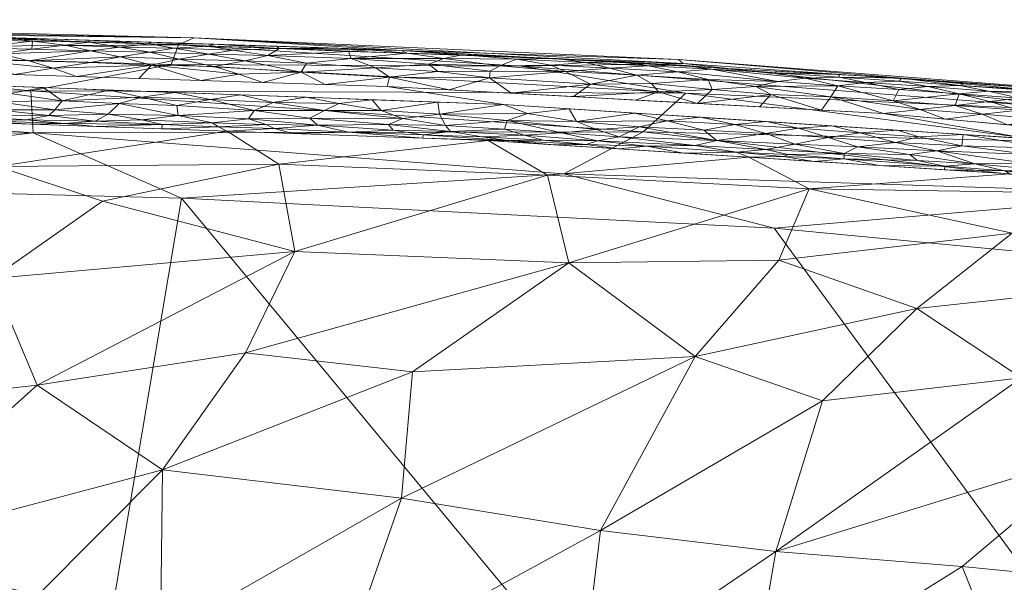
# Model space of a CAD drawing. Header units: millimetres. Extents: x -277 to 277, y 0 to 420.
# Tile 119 of 129: x 88 to 142, y 390 to 420. Entities that reach past the tile are written whole.
import ezdxf

# ---------------------------------------------------------------- set-up
doc = ezdxf.new("R2010")
doc.units = ezdxf.units.MM
doc.layers.add('A-GENM', color=13, linetype='Continuous')

# ---------------------------------------------------------------- blocks, each defined once
blk = doc.blocks.new('MODEL_CCASF646-0000410R0 - MODEL_CCASF646-0000410R0-462766-Preview')
at = {"layer": 'A-GENM', "lineweight": 9}
mesh = blk.add_polyface(dxfattribs=at)
corners = [(0.001, -418.071), (27.058, -418.028), (54.115, -417.814), (81.168, -417.341), (108.211, -416.472), (135.228, -414.994), (162.175, -412.551), (188.927, -408.504), (215.094, -401.625), (239.316, -389.574), (257.878, -369.901), (268.06, -344.836), (272.607, -318.164), (274.418, -291.167), (274.985, -264.116), (275.046, -237.058), (274.991, -209.999), (275.046, -182.942), (274.985, -155.884), (274.418, -128.833), (272.607, -101.836), (268.06, -75.164), (257.877, -50.099), (239.315, -30.426), (215.094, -18.375), (188.927, -11.496), (162.175, -7.449), (135.228, -5.006), (108.211, -3.528), (81.168, -2.659), (54.114, -2.186), (27.058, -1.972), (-0.001, -1.929), (-27.058, -1.972), (-54.115, -2.186), (-81.168, -2.659), (-108.211, -3.528), (-135.228, -5.006), (-162.175, -7.449), (-188.927, -11.496), (-215.094, -18.375), (-239.316, -30.426), (-257.878, -50.099), (-268.06, -75.164), (-272.607, -101.836), (-274.418, -128.833), (-274.985, -155.884), (-275.046, -182.942), (-274.991, -210.001), (-275.046, -237.058), (-274.985, -264.116), (-274.418, -291.167), (-272.607, -318.164), (-268.06, -344.836), (-257.877, -369.901), (-239.315, -389.574), (-215.094, -401.625), (-188.927, -408.504), (-162.175, -412.551), (-135.228, -414.994), (-108.211, -416.472), (-81.168, -417.341), (-54.114, -417.814), (-27.058, -418.028), (0, -417.379), (-28.642, -417.322), (-57.282, -417.085), (-85.919, -416.539), (-114.541, -415.492), (-143.122, -413.633), (-171.583, -410.421), (-199.673, -404.829), (-226.506, -394.82), (-249.166, -377.316), (-263.208, -352.36), (-269.623, -324.447), (-272.114, -295.914), (-272.885, -267.283), (-272.992, -238.642), (-272.958, -210), (-272.992, -181.358), (-272.885, -152.717), (-272.113, -124.086), (-269.623, -95.553), (-263.208, -67.64), (-249.167, -42.684), (-226.506, -25.18), (-199.673, -15.171), (-171.583, -9.579), (-143.122, -6.367), (-114.541, -4.508), (-85.919, -3.46), (-57.282, -2.915), (-28.642, -2.678), (0, -2.621), (28.642, -2.678), (57.282, -2.915), (85.919, -3.46), (114.541, -4.508), (143.122, -6.367), (171.583, -9.579), (199.673, -15.171), (226.506, -25.18), (249.167, -42.684), (263.208, -67.64), (269.623, -95.553), (272.113, -124.086), (272.885, -152.717), (272.992, -181.358), (272.958, -210), (272.992, -238.642), (272.885, -267.283), (272.114, -295.914), (269.623, -324.447), (263.208, -352.36), (249.166, -377.316), (226.506, -394.82), (199.673, -404.829), (171.583, -410.421), (143.122, -413.633), (114.541, -415.492), (85.919, -416.539), (57.282, -417.085), (28.642, -417.322)]
mesh.append_faces([[corners[k] for k in face] for face in [(42, 85, 41), (41, 86, 40), (86, 41, 85), (40, 87, 39), (117, 8, 116), (25, 101, 24), (100, 26, 99), (23, 103, 22), (103, 23, 102), (24, 102, 23), (102, 24, 101)]], dxfattribs={"vtx0": -1, "vtx1": -1})
mesh.append_faces([[corners[k] for k in face] for face in [(53, 74, 75, 52), (74, 53, 54, 73), (55, 72, 73), (72, 55, 56), (73, 54, 55), (78, 49, 50, 77), (79, 48, 49, 78), (77, 50, 51, 76), (52, 75, 76, 51), (65, 62, 63, 64), (62, 65, 66), (71, 56, 57), (56, 71, 72), (80, 46, 47, 79), (88, 38, 39, 87), (40, 86, 87), (89, 37, 38, 88), (90, 36, 37, 89), (91, 35, 36, 90), (92, 34, 35, 91), (93, 33, 34, 92), (94, 32, 33, 93), (122, 2, 3, 121), (121, 3, 4, 120), (2, 122, 123), (120, 4, 5, 119), (119, 5, 6, 118), (118, 6, 7, 117), (117, 7, 8), (116, 8, 9), (9, 115, 116), (115, 9, 10), (14, 110, 111, 13), (15, 109, 110, 14), (109, 15, 16), (27, 98, 99, 26), (98, 27, 28), (31, 94, 95, 30), (30, 95, 96, 29), (94, 31, 32), (29, 96, 97), (18, 107, 108, 17), (20, 105, 106, 19), (19, 106, 107, 18), (17, 108, 109, 16), (105, 20, 21, 104), (104, 21, 22, 103)]], dxfattribs={"vtx0": -1, "vtx2": -1})
mesh.append_faces([[corners[k] for k in face] for face in [(64, 63, 0, 1)]], dxfattribs={"vtx0": -1, "vtx3": -1})
mesh.append_faces([[corners[k] for k in face] for face in [(80, 81, 46), (47, 48, 79), (111, 112, 13)]], dxfattribs={"vtx1": -1, "vtx2": -1})
mesh.append_faces([[corners[k] for k in face] for face in [(66, 67, 61, 62), (67, 68, 60, 61), (70, 71, 57, 58), (68, 69, 59, 60), (69, 70, 58, 59), (45, 46, 81, 82), (44, 45, 82, 83), (43, 44, 83, 84), (42, 43, 84, 85), (123, 64, 1, 2), (10, 11, 114, 115), (113, 114, 11, 12), (112, 113, 12, 13), (100, 101, 25, 26), (28, 29, 97, 98)]], dxfattribs={"vtx1": -1, "vtx3": -1})
mesh = blk.add_polyface(dxfattribs=at)
corners = [(266.046, -210, -63.976), (266.075, -242.593, -63.976), (265.821, -274.887, -63.976), (264.382, -306.932, -63.976), (259.696, -338.602, -63.976), (247.12, -368.063, -63.976), (223.086, -388.983, -63.976), (192.998, -400.048, -63.976), (161.574, -405.693, -63.976), (129.877, -408.715, -63.976), (97.866, -410.36, -63.976), (64.948, -411.226, -63.976), (33.242, -411.595, -63.976), (0, -411.695, -63.976), (-33.017, -411.597, -63.976), (-65.431, -411.217, -63.976), (-97.019, -410.391, -63.976), (-129.264, -408.757, -63.976), (-161.334, -405.724, -63.976), (-192.843, -400.087, -63.976), (-223.038, -389.009, -63.976), (-247.098, -368.096, -63.976), (-259.65, -338.791, -63.976), (-264.342, -307.422, -63.976), (-265.818, -275.039, -63.976), (-266.074, -243.581, -63.976), (-266.046, -210, -63.976), (-266.075, -177.407, -63.976), (-265.821, -145.113, -63.976), (-264.382, -113.068, -63.976), (-259.696, -81.398, -63.976), (-247.12, -51.937, -63.976), (-223.086, -31.017, -63.976), (-192.998, -19.952, -63.976), (-161.574, -14.307, -63.976), (-129.877, -11.285, -63.976), (-97.866, -9.64, -63.976), (-64.948, -8.774, -63.976), (-33.242, -8.405, -63.976), (0, -8.305, -63.976), (33.017, -8.403, -63.976), (65.431, -8.783, -63.976), (97.019, -9.609, -63.976), (129.264, -11.243, -63.976), (161.334, -14.276, -63.976), (192.843, -19.913, -63.976), (223.038, -30.991, -63.976), (247.098, -51.904, -63.976), (259.65, -81.209, -63.976), (264.342, -112.578, -63.976), (265.818, -144.961, -63.976), (266.074, -176.419, -63.976), (-238.498, -210, -63.976), (-238.52, -242.266, -63.976), (-238.122, -272.174, -63.976), (-235.984, -302.451, -63.976), (-228.82, -331.787, -63.976), (-210.58, -355.979, -63.976), (-183.132, -369.371, -63.976), (-153.456, -375.754, -63.976), (-123.072, -379.016, -63.976), (-92.032, -380.731, -63.976), (-62.327, -381.554, -63.976), (-30.931, -381.935, -63.976), (0, -382.027, -63.976), (31.791, -381.929, -63.976), (61.996, -381.561, -63.976), (93.117, -380.689, -63.976), (123.737, -378.965, -63.976), (153.662, -375.724, -63.976), (183.395, -369.29, -63.976), (210.603, -355.961, -63.976), (228.828, -331.766, -63.976), (236.038, -302.03, -63.976), (238.137, -271.673, -63.976), (238.522, -240.77, -63.976), (238.498, -210, -63.976), (238.522, -179.23, -63.976), (238.137, -148.327, -63.976), (236.038, -117.97, -63.976), (228.828, -88.234, -63.976), (210.603, -64.039, -63.976), (183.395, -50.71, -63.976), (153.662, -44.277, -63.976), (123.737, -41.035, -63.976), (93.117, -39.311, -63.976), (61.996, -38.439, -63.976), (31.791, -38.071, -63.976), (0, -37.973, -63.976), (-30.931, -38.065, -63.976), (-62.327, -38.446, -63.976), (-92.032, -39.269, -63.976), (-123.072, -40.984, -63.976), (-153.456, -44.246, -63.976), (-183.132, -50.629, -63.976), (-210.58, -64.021, -63.976), (-228.82, -88.213, -63.976), (-235.984, -117.549, -63.976), (-238.122, -147.826, -63.976), (-238.52, -177.734, -63.976)]
mesh.append_faces([[corners[k] for k in face] for face in [(57, 21, 56), (97, 30, 96)]], dxfattribs={"vtx0": -1, "vtx1": -1})
mesh.append_faces([[corners[k] for k in face] for face in [(60, 16, 17, 59), (59, 17, 18, 58), (16, 60, 61), (54, 24, 25, 53), (26, 52, 53, 25), (13, 64, 65), (71, 5, 6, 70), (2, 73, 74, 1), (5, 71, 72, 4), (96, 30, 31, 95), (32, 94, 95, 31), (35, 92, 93, 34), (92, 35, 36, 91), (37, 90, 91, 36), (38, 89, 90, 37), (89, 38, 39, 88), (81, 46, 47, 80), (49, 79, 80, 48), (80, 47, 48), (46, 81, 82, 45), (43, 83, 84, 42), (44, 82, 83, 43), (82, 44, 45)]], dxfattribs={"vtx0": -1, "vtx2": -1})
mesh.append_faces([[corners[k] for k in face] for face in [(58, 18, 19, 20), (56, 21, 22, 23), (70, 6, 7, 8), (94, 32, 33, 34)]], dxfattribs={"vtx0": -1, "vtx3": -1})
mesh.append_faces([[corners[k] for k in face] for face in [(54, 55, 24), (2, 3, 73), (74, 75, 1), (29, 30, 97, 28), (97, 98, 28), (93, 94, 34), (49, 50, 79), (76, 77, 0), (84, 85, 42)]], dxfattribs={"vtx1": -1, "vtx2": -1})
mesh.append_faces([[corners[k] for k in face] for face in [(13, 14, 63, 64), (14, 15, 62, 63), (61, 62, 15, 16), (23, 24, 55, 56), (57, 58, 20, 21), (11, 12, 66, 67), (12, 13, 65, 66), (10, 11, 67, 68), (8, 9, 69, 70), (9, 10, 68, 69), (72, 73, 3, 4), (0, 1, 75, 76), (26, 27, 99, 52), (27, 28, 98, 99), (78, 79, 50, 51), (77, 78, 51, 0), (86, 87, 40, 41), (85, 86, 41, 42), (39, 40, 87, 88)]], dxfattribs={"vtx1": -1, "vtx3": -1})
mesh = blk.add_polyface(dxfattribs=at)
corners = [(-157.928, -397.792, -29.113), (-152.601, -389.079, -38.463), (-168.196, -391.91, -33.776), (-153.455, -401.667, -24.939), (-146.898, -396.587, -31.77), (-186.396, -393.805, -27.887), (-196.776, -395.072, -22.928), (-188.654, -399.359, -19.878), (-188.215, -403.511, -11.765), (-198.254, -403.148, -1.913), (-184.3, -405.867, -1.937), (-155.685, -381.113, -44.631), (-168.373, -385.126, -39.813), (-142.732, -400.631, -27.567), (-176.342, -400.305, -22.322), (-153.441, -408.954, -11.542), (-148.839, -405.674, -19.612), (-160.452, -406.43, -15.822), (-131.896, -399.368, -29.974), (-129.368, -391.173, -38.378), (-143.274, -380.871, -45.959), (-170.346, -408.587, -1.96), (-174.856, -406.241, -11.222), (-165.5, -402.767, -21.215), (-142.23, -408.499, -15.301), (-188.738, -378.312, -41.011), (-190.337, -387.017, -33.616), (-177.711, -382.068, -40.637), (-179.154, -388.836, -34.648), (-163.392, -408.73, -8.287), (-137.036, -404.394, -23.142), (-131.168, -410.909, -11.217), (-142.085, -411.716, -1.973), (-127.897, -412.624, -1.967), (-146.396, -410.668, -7.807), (-164.519, -373.129, -49.163), (-156.215, -410.151, -1.967), (-139.494, -390.359, -38.475), (-127.987, -383.168, -45.143), (-199.428, -383.627, -33.835), (-129.318, -377.007, -49.645), (-129.521, -407.029, -19.792), (-199.632, -399.057, -15.315)]
mesh.append_faces([[corners[k] for k in face] for face in [(21, 22, 10), (36, 29, 21)]], dxfattribs={"vtx0": -1, "vtx1": -1})
mesh.append_faces([[corners[k] for k in face] for face in [(0, 1, 2), (3, 4, 0), (5, 6, 7), (2, 11, 12), (3, 13, 4), (2, 14, 0), (15, 16, 17), (18, 19, 13), (11, 1, 20), (4, 1, 0), (2, 1, 11), (17, 3, 23), (15, 24, 16), (5, 14, 2), (25, 26, 27), (2, 12, 28), (5, 26, 6), (21, 29, 22), (13, 30, 18), (13, 16, 30), (5, 28, 26), (31, 24, 34), (10, 22, 8), (23, 22, 17), (5, 7, 14), (14, 8, 22), (12, 35, 27), (29, 36, 15), (34, 24, 15), (37, 38, 20), (37, 20, 1), (25, 39, 26), (19, 37, 4), (20, 38, 40), (19, 4, 13), (1, 4, 37), (23, 3, 0), (16, 3, 17), (0, 14, 23), (22, 23, 14), (30, 16, 24), (3, 16, 13), (29, 15, 17), (24, 31, 41), (24, 41, 30), (36, 34, 15), (31, 34, 32), (22, 29, 17), (35, 12, 11), (28, 12, 27), (26, 28, 27), (2, 28, 5), (7, 6, 42), (42, 8, 7), (14, 7, 8)]], dxfattribs={"vtx0": -1, "vtx1": -1, "vtx2": -1})
mesh.append_faces([[corners[k] for k in face] for face in [(8, 9, 10), (31, 32, 33), (34, 36, 32)]], dxfattribs={"vtx0": -1, "vtx2": -1})
mesh = blk.add_polyface(dxfattribs=at)
corners = [(-116.939, -411.642, -11.373), (-113.709, -413.532, -1.961), (-102.315, -412.244, -11.287), (-59.188, -413.161, -10.93), (-73.628, -412.964, -11.053), (-71.08, -414.825, -1.917), (-103.183, -407.499, -20.836), (-86.723, -406.019, -23.517), (-89.163, -400.227, -30.601), (-87.017, -412.125, -12.67), (-99.502, -414.044, -1.947), (-78.971, -391.104, -39.606), (-95.983, -395.613, -35.284), (-92.714, -410.236, -16.528), (-108.983, -394.074, -36.494), (-119.822, -392.324, -37.771), (-124.97, -401.781, -27.584), (-71.568, -392.867, -38.038), (-63.653, -385.318, -44.443), (-105.684, -384.62, -44.732), (-118.814, -384.033, -44.841), (-95.876, -386.582, -43.313), (-118.091, -406.882, -20.985), (-131.168, -410.909, -11.217), (-129.521, -407.029, -19.792), (-137.036, -404.394, -23.142), (-129.368, -391.173, -38.378), (-109.582, -400.946, -29.314), (-100.498, -401.991, -28.366), (-89.214, -388.818, -41.523), (-72.815, -382.376, -46.751), (-79.274, -399.112, -31.901), (-71.601, -406.043, -23.676), (-69.24, -397.591, -33.507), (-85.294, -414.557, -1.934), (-70.782, -409.833, -17.855), (-127.897, -412.624, -1.967), (-60.242, -408.54, -20.094), (-127.987, -383.168, -45.143), (-139.494, -390.359, -38.475), (-131.896, -399.368, -29.974), (-57.144, -393.796, -37.156), (-62.408, -400.717, -30.202), (-56.102, -403.34, -27.171)]
mesh.append_faces([[corners[k] for k in face] for face in [(34, 9, 10)]], dxfattribs={"vtx0": -1, "vtx1": -1})
mesh.append_faces([[corners[k] for k in face] for face in [(0, 1, 2), (3, 4, 5), (6, 7, 8), (9, 2, 10), (8, 11, 12), (2, 13, 6), (14, 15, 16), (17, 18, 11), (14, 19, 15), (20, 15, 19), (21, 19, 14), (22, 23, 0), (24, 16, 25), (26, 15, 20), (16, 22, 27), (12, 21, 14), (14, 27, 12), (12, 27, 28), (29, 21, 12), (18, 30, 11), (17, 11, 31), (7, 32, 33), (28, 8, 12), (17, 31, 33), (6, 0, 2), (34, 4, 9), (4, 35, 9), (13, 2, 9), (0, 6, 22), (16, 24, 22), (23, 36, 0), (9, 32, 7), (35, 4, 37), (4, 3, 37), (38, 26, 20), (16, 27, 14), (28, 22, 6), (22, 28, 27), (6, 8, 28), (12, 11, 29), (30, 29, 11), (26, 38, 39), (25, 16, 40), (23, 22, 24), (16, 15, 40), (26, 40, 15), (31, 11, 8), (17, 33, 41), (8, 7, 31), (7, 33, 31), (42, 33, 32), (32, 35, 43), (32, 43, 42), (9, 7, 13), (6, 13, 7), (9, 35, 32)]], dxfattribs={"vtx0": -1, "vtx1": -1, "vtx2": -1})
mesh.append_faces([[corners[k] for k in face] for face in [(2, 1, 10), (4, 34, 5)]], dxfattribs={"vtx0": -1, "vtx2": -1})
mesh.append_faces([[corners[k] for k in face] for face in [(36, 1, 0)]], dxfattribs={"vtx1": -1, "vtx2": -1})
mesh = blk.add_polyface(dxfattribs=at)
corners = [(-124.063, -417.936, -9.933), (-97.685, -419.121, -13.115), (-109.026, -418.438, -1.896), (-136.251, -416.927, -1.904), (-124.323, -417.72, -19.858), (-150.886, -415.875, -14.378), (-163.406, -414.424, -1.923), (-88.95, -413.947, -53.603), (-88.816, -416.232, -44.067), (-122.137, -414.012, -47.76), (-148.206, -415.058, -30.162), (-145.299, -407.24, -63.976), (-165.747, -407.89, -55.539), (-161.334, -405.724, -63.976), (-117.829, -411.726, -57.176), (-129.264, -408.757, -63.976), (-97.019, -410.391, -63.976), (-115.507, -417.582, -28.265), (-96.863, -418.73, -23.837), (-151.348, -410.641, -51.922), (-124.459, -416.116, -36.026), (-177.302, -412.431, -17.236), (-175.371, -411.141, -33.871), (-165.212, -410.99, -43.375), (-144.373, -413.485, -42.557), (-96.459, -417.663, -34.274), (-170.724, -412.846, -25.634)]
mesh.append_faces([[corners[k] for k in face] for face in [(3, 0, 2), (11, 12, 13)]], dxfattribs={"vtx0": -1, "vtx1": -1})
mesh.append_faces([[corners[k] for k in face] for face in [(0, 1, 2), (4, 0, 5), (7, 8, 9), (4, 5, 10), (4, 17, 18), (12, 11, 19), (19, 15, 14), (17, 10, 20), (14, 7, 9), (6, 21, 5), (10, 22, 23), (24, 9, 20), (19, 24, 23), (4, 18, 1), (5, 0, 3), (1, 0, 4), (8, 25, 20), (7, 14, 16), (19, 14, 9), (19, 9, 24), (9, 8, 20), (10, 23, 24), (25, 18, 17), (10, 24, 20), (22, 10, 26), (5, 26, 10), (23, 12, 19), (10, 17, 4), (25, 17, 20)]], dxfattribs={"vtx0": -1, "vtx1": -1, "vtx2": -1})
mesh.append_faces([[corners[k] for k in face] for face in [(5, 3, 6), (14, 15, 16)]], dxfattribs={"vtx0": -1, "vtx2": -1})
mesh.append_faces([[corners[k] for k in face] for face in [(11, 15, 19)]], dxfattribs={"vtx1": -1, "vtx2": -1})
mesh = blk.add_polyface(dxfattribs=at)
corners = [(0, -419.348, -17.645), (-37.848, -419.472, -26.463), (0, -418.626, -33.359), (-54.519, -419.808, -1.905), (-81.776, -419.325, -1.897), (-70.652, -419.801, -10.174), (-44.616, -420.105, -12.882), (-96.863, -418.73, -23.837), (-71.733, -419.599, -19.67), (-97.685, -419.121, -13.115), (-33.11, -415.199, -51.924), (-55.986, -413.676, -56.848), (-33.017, -411.597, -63.976), (-109.026, -418.438, -1.896), (-35.227, -417.767, -39.76), (-65.529, -418.535, -33.067), (-61.76, -415.932, -47.975), (0, -420.07, -1.937), (-27.259, -420.025, -1.918), (0, -414.903, -49.805), (0, -416.764, -41.582), (-65.431, -411.217, -63.976), (-88.95, -413.947, -53.603), (-97.019, -410.391, -63.976), (0, -411.695, -63.976), (0, -413.299, -56.89), (-88.816, -416.232, -44.067), (-96.459, -417.663, -34.274)]
mesh.append_faces([[corners[k] for k in face] for face in [(0, 1, 2), (13, 9, 4), (21, 22, 23), (12, 11, 21), (3, 6, 18), (17, 6, 0)]], dxfattribs={"vtx0": -1, "vtx1": -1})
mesh.append_faces([[corners[k] for k in face] for face in [(3, 5, 6), (7, 8, 9), (10, 11, 12), (14, 15, 16), (9, 8, 5), (14, 2, 1), (1, 0, 6), (1, 6, 8), (22, 21, 11), (7, 15, 8), (26, 22, 16), (15, 14, 1), (14, 10, 19), (9, 5, 4), (6, 5, 8), (8, 15, 1), (15, 27, 26), (25, 10, 12), (22, 11, 16), (14, 16, 10), (11, 10, 16), (15, 7, 27), (15, 26, 16)]], dxfattribs={"vtx0": -1, "vtx1": -1, "vtx2": -1})
mesh.append_faces([[corners[k] for k in face] for face in [(14, 19, 20)]], dxfattribs={"vtx0": -1, "vtx2": -1})
mesh.append_faces([[corners[k] for k in face] for face in [(3, 4, 5), (17, 18, 6), (25, 19, 10), (20, 2, 14)]], dxfattribs={"vtx1": -1, "vtx2": -1})
mesh.append_faces([[corners[k] for k in face] for face in [(12, 24, 25)]], dxfattribs={"vtx2": -1})
mesh = blk.add_polyface(dxfattribs=at)
corners = [(-141.823, -411.882, -1.273), (-140.185, -412.263, -0.817), (-138.556, -412.143, -1.276), (-142.978, -412.31, -0.509), (-143.396, -411.969, -0.857), (-146.191, -412.039, -0.502), (-145.05, -411.634, -1.206), (-143.18, -412.768, -0.201), (-138.539, -411.943, -1.972), (-142.086, -411.716, -1.973), (-143.862, -411.607, -1.613), (-146.701, -411.687, -0.844), (-148.664, -411.31, -1.195), (-147.406, -411.293, -1.605), (-150.948, -410.964, -1.566), (-146.976, -412.571, -0.143), (-148.617, -412.065, -0.319), (-150.52, -412.273, -0.129), (-139.486, -413.241, -0.13), (-144.351, -413.105, -0.05), (-150.238, -412.834), (-138.118, -412.979, -0.308), (-153.984, -411.246, -0.534), (-153.928, -411.804, -0.179), (-152.238, -410.993, -1.124), (-149.227, -411.65, -0.603), (-149.151, -410.934, -1.97), (-152.684, -410.543, -1.969), (-145.618, -411.325, -1.972), (-146.68, -413.235), (-153.796, -412.433), (-139.55, -413.868), (-143.123, -413.636)]
mesh.append_faces([[corners[k] for k in face] for face in [(26, 13, 28), (20, 17, 30), (9, 0, 8)]], dxfattribs={"vtx0": -1, "vtx1": -1})
mesh.append_faces([[corners[k] for k in face] for face in [(0, 1, 2), (3, 4, 5), (6, 4, 0), (5, 7, 3), (8, 0, 2), (9, 10, 0), (4, 11, 5), (12, 13, 14), (15, 16, 17), (5, 16, 15), (18, 7, 19), (17, 20, 15), (18, 21, 7), (16, 22, 23), (24, 22, 25), (25, 11, 12), (13, 6, 10), (12, 14, 24), (25, 12, 24), (14, 13, 26), (6, 13, 12), (13, 10, 28), (0, 10, 6), (1, 4, 3), (21, 1, 3), (0, 4, 1), (11, 4, 6), (12, 11, 6), (11, 25, 5), (16, 5, 25), (7, 5, 15), (22, 16, 25), (17, 16, 23), (18, 19, 31), (7, 21, 3), (19, 7, 15), (29, 19, 15)]], dxfattribs={"vtx0": -1, "vtx1": -1, "vtx2": -1})
mesh.append_faces([[corners[k] for k in face] for face in [(14, 26, 27), (10, 9, 28), (15, 20, 29), (19, 29, 32), (19, 32, 31)]], dxfattribs={"vtx0": -1, "vtx2": -1})
mesh = blk.add_polyface(dxfattribs=at)
corners = [(-125.44, -414.098, -0.176), (-128.822, -413.907, -0.168), (-127.124, -414.403, -0.044), (-135.872, -413.429, -0.164), (-138.118, -412.979, -0.308), (-139.486, -413.241, -0.13), (-132.405, -414.333), (-128.832, -414.565), (-130.602, -414.201, -0.04), (-133.073, -412.54, -1.295), (-130.031, -412.778, -1.216), (-129.774, -412.666, -1.629), (-124.978, -413.265, -0.896), (-127.221, -412.893, -1.39), (-128.811, -413.053, -0.857), (-130.395, -413.338, -0.44), (-126.145, -413.54, -0.496), (-133.796, -413.196, -0.374), (-133.087, -412.824, -0.778), (-136.655, -412.766, -0.553), (-132.204, -413.696, -0.162), (-137.047, -412.443, -0.911), (-135.977, -414.1), (-133.955, -413.958, -0.042), (-139.55, -413.868), (-137.136, -413.727, -0.042), (-138.556, -412.143, -1.276), (-140.185, -412.263, -0.817), (-134.992, -412.17, -1.97), (-138.539, -411.943, -1.972), (-131.445, -412.397, -1.969), (-127.898, -412.624, -1.967), (-125.259, -414.797)]
mesh.append_faces([[corners[k] for k in face] for face in [(30, 11, 31)]], dxfattribs={"vtx0": -1, "vtx1": -1})
mesh.append_faces([[corners[k] for k in face] for face in [(0, 1, 2), (3, 4, 5), (9, 10, 11), (12, 13, 14), (15, 16, 14), (8, 2, 1), (17, 18, 19), (18, 15, 14), (17, 3, 20), (21, 18, 9), (5, 24, 25), (21, 26, 27), (14, 13, 10), (21, 27, 19), (18, 21, 19), (9, 26, 21), (15, 17, 20), (10, 18, 14), (1, 15, 20), (15, 1, 16), (18, 17, 15), (4, 3, 17), (4, 17, 19), (6, 8, 23), (23, 25, 22), (8, 7, 2), (23, 8, 20), (20, 3, 23), (23, 3, 25), (1, 0, 16), (8, 1, 20), (3, 5, 25), (27, 4, 19), (28, 26, 9), (11, 10, 13), (18, 10, 9), (31, 11, 13), (9, 11, 30)]], dxfattribs={"vtx0": -1, "vtx1": -1, "vtx2": -1})
mesh.append_faces([[corners[k] for k in face] for face in [(26, 28, 29), (2, 7, 32), (9, 30, 28)]], dxfattribs={"vtx0": -1, "vtx2": -1})
mesh.append_faces([[corners[k] for k in face] for face in [(6, 7, 8), (22, 6, 23), (24, 22, 25)]], dxfattribs={"vtx1": -1, "vtx2": -1})
mesh = blk.add_polyface(dxfattribs=at)
corners = [(-120.804, -413.078, -1.964), (-122.336, -413.235, -1.25), (-119.04, -413.317, -1.558), (-119.599, -414.134, -0.334), (-120.844, -413.741, -0.597), (-121.927, -414.277, -0.187), (-113.378, -413.742, -1.155), (-115.685, -413.82, -0.825), (-111.666, -414.028, -0.803), (-114.751, -413.536, -1.553), (-116.691, -413.56, -1.199), (-117.705, -413.946, -0.56), (-117.257, -413.305, -1.963), (-125.44, -414.098, -0.176), (-127.124, -414.403, -0.044), (-123.456, -414.612, -0.046), (-111.065, -414.962, -0.131), (-114.746, -414.619, -0.203), (-115.839, -415.006, -0.05), (-121.687, -415.029), (-118.509, -414.569, -0.142), (-124.978, -413.265, -0.896), (-119.654, -413.522, -0.969), (-114.541, -415.494), (-124.351, -412.851, -1.966), (-127.221, -412.893, -1.39), (-126.145, -413.54, -0.496), (-128.811, -413.053, -0.857), (-127.898, -412.624, -1.967), (-125.259, -414.797), (-118.114, -415.261), (-114.587, -414.158, -0.508), (-113.71, -413.532, -1.961), (-110.158, -413.66, -1.958), (-111.387, -414.357, -0.467)]
mesh.append_faces([[corners[k] for k in face] for face in [(24, 1, 0), (0, 2, 12), (32, 9, 33)]], dxfattribs={"vtx0": -1, "vtx1": -1})
mesh.append_faces([[corners[k] for k in face] for face in [(0, 1, 2), (3, 4, 5), (6, 7, 8), (6, 9, 10), (4, 3, 11), (9, 12, 2), (13, 14, 15), (5, 13, 15), (16, 17, 18), (15, 19, 20), (21, 22, 1), (16, 18, 23), (1, 24, 25), (26, 21, 27), (5, 26, 13), (4, 22, 21), (4, 21, 26), (1, 25, 21), (29, 15, 14), (5, 15, 20), (3, 5, 20), (26, 5, 4), (17, 3, 20), (3, 17, 11), (31, 7, 11), (11, 7, 22), (7, 31, 8), (22, 7, 10), (7, 6, 10), (10, 9, 2), (22, 2, 1), (17, 34, 31), (17, 31, 11), (18, 17, 20), (30, 18, 20), (11, 22, 4), (2, 22, 10)]], dxfattribs={"vtx0": -1, "vtx1": -1, "vtx2": -1})
mesh.append_faces([[corners[k] for k in face] for face in [(20, 19, 30), (9, 32, 12), (18, 30, 23)]], dxfattribs={"vtx0": -1, "vtx2": -1})
mesh.append_faces([[corners[k] for k in face] for face in [(24, 28, 25), (29, 19, 15)]], dxfattribs={"vtx1": -1, "vtx2": -1})
mesh = blk.add_polyface(dxfattribs=at)
corners = [(-111.666, -414.028, -0.803), (-110.167, -413.84, -1.269), (-113.378, -413.742, -1.155), (-109.071, -414.724, -0.285), (-108.277, -414.398, -0.552), (-111.387, -414.357, -0.467), (-108.54, -414.093, -0.911), (-106.104, -413.99, -1.329), (-99.027, -414.279, -1.278), (-102.086, -414.188, -1.226), (-101.613, -414.402, -0.863), (-106.606, -413.788, -1.955), (-110.158, -413.66, -1.958), (-103.054, -413.916, -1.951), (-104.412, -414.37, -0.759), (-99.502, -414.044, -1.948), (-102.006, -415.604, -0.05), (-104.792, -415.169, -0.154), (-105.586, -415.547, -0.033), (-114.746, -414.619, -0.203), (-111.065, -414.962, -0.131), (-107.884, -415.159, -0.11), (-107.386, -415.755), (-103.994, -414.757, -0.399), (-100.657, -414.721, -0.532), (-100.975, -415.158, -0.225), (-114.587, -414.158, -0.508), (-114.751, -413.536, -1.553), (-98.681, -414.489, -0.892), (-110.963, -415.624), (-100.23, -416.017), (-98.588, -415.762, -0.043), (-103.808, -415.886), (-96.837, -414.898, -0.494), (-114.541, -415.494)]
mesh.append_faces([[corners[k] for k in face] for face in [(0, 1, 2), (3, 4, 5), (1, 6, 7), (8, 9, 10), (5, 4, 0), (14, 6, 4), (15, 9, 8), (16, 17, 18), (1, 0, 6), (19, 20, 5), (3, 21, 17), (22, 18, 21), (14, 23, 24), (17, 25, 23), (5, 0, 26), (6, 0, 4), (12, 27, 1), (1, 27, 2), (23, 4, 3), (6, 14, 7), (10, 24, 28), (7, 14, 9), (7, 9, 13), (4, 23, 14), (25, 17, 16), (3, 5, 20), (21, 3, 20), (23, 3, 17), (21, 20, 29), (21, 18, 17), (30, 31, 16), (23, 25, 24), (31, 25, 16), (16, 18, 32), (28, 8, 10), (25, 33, 24), (7, 12, 1), (9, 14, 10), (24, 10, 14)]], dxfattribs={"vtx0": -1, "vtx1": -1, "vtx2": -1})
mesh.append_faces([[corners[k] for k in face] for face in [(16, 32, 30), (9, 15, 13), (21, 29, 22), (20, 34, 29)]], dxfattribs={"vtx0": -1, "vtx2": -1})
mesh.append_faces([[corners[k] for k in face] for face in [(11, 12, 7, 13), (22, 32, 18)]], dxfattribs={"vtx1": -1, "vtx2": -1})
mesh = blk.add_polyface(dxfattribs=at)
corners = [(-144.263, -415.973, -0.888), (-140.929, -416.218, -0.856), (-142.642, -415.843, -0.569), (-139.344, -416.075, -0.546), (-137.638, -416.463, -0.854), (-136.049, -416.313, -0.544), (-142.579, -415.18, -0.145), (-143.922, -414.701, -0.037), (-145.883, -414.904, -0.143), (-145.333, -414.081), (-147.31, -414.412, -0.036), (-144.327, -415.394, -0.324), (-146.047, -415.578, -0.584), (-147.756, -415.094, -0.319), (-141.965, -414.386), (-138.596, -414.691), (-140.582, -414.964, -0.036), (-140.995, -415.649, -0.317), (-139.117, -415.44, -0.142), (-136.203, -416.93, -1.903), (-136.097, -416.762, -1.192), (-139.382, -416.524, -1.195), (-143.909, -416.208, -1.287), (-148.157, -415.762, -1.098), (-134.237, -416.688, -0.832), (-137.193, -415.215, -0.036), (-149.209, -414.611, -0.143), (-148.702, -413.776), (-148.043, -415.935, -1.533), (-146.38, -415.993, -1.911), (-142.988, -416.305, -1.908), (-135.228, -414.996), (-135.742, -415.69, -0.144), (-139.596, -416.618, -1.906)]
mesh.append_faces([[corners[k] for k in face] for face in [(27, 10, 9)]], dxfattribs={"vtx0": -1, "vtx1": -1})
mesh.append_faces([[corners[k] for k in face] for face in [(0, 1, 2), (3, 4, 5), (6, 7, 8), (9, 10, 7), (2, 11, 12), (11, 8, 13), (17, 3, 18), (4, 3, 1), (19, 20, 21), (22, 0, 23), (24, 5, 4), (25, 16, 18), (13, 8, 26), (12, 11, 13), (17, 11, 2), (26, 8, 10), (10, 8, 7), (6, 8, 11), (16, 14, 7), (22, 21, 1), (28, 22, 23), (6, 16, 7), (16, 25, 15), (25, 18, 32), (3, 32, 18), (17, 6, 11), (16, 6, 18), (3, 17, 2), (6, 17, 18), (1, 3, 2), (3, 5, 32), (0, 22, 1), (1, 21, 4), (2, 12, 0), (23, 0, 12), (21, 20, 4), (4, 20, 24), (22, 28, 29), (30, 21, 22)]], dxfattribs={"vtx0": -1, "vtx1": -1, "vtx2": -1})
mesh.append_faces([[corners[k] for k in face] for face in [(7, 14, 9), (25, 31, 15), (21, 30, 33)]], dxfattribs={"vtx0": -1, "vtx2": -1})
mesh.append_faces([[corners[k] for k in face] for face in [(15, 14, 16), (29, 30, 22), (33, 19, 21)]], dxfattribs={"vtx1": -1, "vtx2": -1})
mesh = blk.add_polyface(dxfattribs=at)
corners = [(-94.861, -414.65, -0.843), (-93.034, -414.963, -0.546), (-92.326, -414.578, -1.101), (-99.502, -414.044, -1.948), (-99.027, -414.279, -1.278), (-95.95, -414.172, -1.944), (-90.125, -415.208, -0.413), (-86.99, -415.202, -0.489), (-89.806, -414.887, -0.733), (-95.96, -414.403, -1.23), (-90.627, -414.467, -1.537), (-92.398, -414.301, -1.941), (-85.404, -414.64, -1.435), (-88.846, -414.429, -1.937), (-100.657, -414.721, -0.532), (-96.837, -414.898, -0.494), (-98.681, -414.489, -0.892), (-88.578, -414.663, -1.151), (-96.756, -415.441, -0.163), (-98.588, -415.762, -0.043), (-94.853, -415.89, -0.042), (-86.974, -415.647, -0.203), (-93.628, -415.549, -0.161), (-87.697, -416.089, -0.045), (-83.417, -415.887, -0.14), (-93.074, -416.279), (-90.527, -415.697, -0.139), (-96.652, -416.148), (-100.975, -415.158, -0.225), (-100.23, -416.017), (-85.919, -416.54), (-89.497, -416.409), (-84.809, -414.905, -0.897), (-85.295, -414.557, -1.934), (-83.786, -415.443, -0.368)]
mesh.append_faces([[corners[k] for k in face] for face in [(3, 4, 5), (25, 20, 27), (30, 23, 31), (11, 10, 13)]], dxfattribs={"vtx0": -1, "vtx1": -1})
mesh.append_faces([[corners[k] for k in face] for face in [(0, 1, 2), (6, 7, 8), (9, 10, 11), (1, 6, 8), (12, 13, 10), (14, 15, 16), (10, 2, 17), (18, 19, 20), (6, 21, 7), (18, 20, 22), (21, 23, 24), (0, 15, 1), (20, 25, 26), (20, 19, 27), (15, 28, 18), (28, 19, 18), (22, 20, 26), (6, 22, 26), (15, 22, 1), (32, 12, 17), (8, 32, 17), (17, 12, 10), (2, 10, 9), (0, 2, 9), (8, 2, 1), (16, 0, 9), (0, 16, 15), (4, 16, 9), (22, 15, 18), (4, 9, 5), (32, 8, 7), (2, 8, 17), (22, 6, 1), (21, 6, 26), (21, 34, 7), (26, 31, 23), (26, 23, 21)]], dxfattribs={"vtx0": -1, "vtx1": -1, "vtx2": -1})
mesh.append_faces([[corners[k] for k in face] for face in [(19, 29, 27), (12, 33, 13), (9, 11, 5), (26, 25, 31)]], dxfattribs={"vtx0": -1, "vtx2": -1})
mesh = blk.add_polyface(dxfattribs=at)
corners = [(-129.461, -416.749, -0.542), (-124.021, -417.271, -0.761), (-125.682, -416.845, -0.429), (-132.354, -415.906, -0.138), (-137.193, -415.215, -0.036), (-135.742, -415.69, -0.144), (-125.861, -417.409, -1.164), (-122.43, -417.6, -1.159), (-132.741, -416.515, -0.521), (-130.96, -416.922, -0.857), (-132.802, -417.119, -1.902), (-129.401, -417.307, -1.901), (-129.339, -417.222, -1.218), (-128.264, -416.472, -0.283), (-129.08, -416.04, -0.111), (-134.237, -416.688, -0.832), (-136.049, -416.313, -0.544), (-128.474, -415.365), (-131.851, -415.18), (-124.25, -417.632, -1.533), (-125.999, -417.496, -1.9), (-125.897, -416.301, -0.135), (-125.097, -415.55), (-120.322, -417.476, -0.764), (-121.789, -417.081, -0.443), (-132.813, -416.987, -1.191), (-136.097, -416.762, -1.192), (-136.203, -416.93, -1.903), (-135.228, -414.996), (-122.598, -417.684, -1.9), (-120.823, -417.82, -1.531), (-122.599, -416.637, -0.198), (-122.98, -416.183, -0.049), (-119.268, -416.6, -0.112), (-121.72, -415.734)]
mesh.append_faces([[corners[k] for k in face] for face in [(20, 12, 11), (17, 14, 22), (22, 32, 34)]], dxfattribs={"vtx0": -1, "vtx1": -1})
mesh.append_faces([[corners[k] for k in face] for face in [(0, 1, 2), (3, 4, 5), (6, 7, 1), (0, 8, 9), (3, 13, 14), (15, 8, 16), (6, 12, 19), (7, 6, 19), (14, 21, 22), (1, 23, 24), (25, 26, 27), (9, 12, 6), (8, 5, 16), (2, 13, 0), (4, 3, 28), (9, 15, 25), (15, 9, 8), (15, 26, 25), (12, 9, 25), (6, 0, 9), (12, 25, 10), (20, 19, 12), (29, 30, 19), (19, 30, 7), (7, 23, 1), (2, 1, 24), (0, 6, 1), (31, 2, 24), (13, 2, 21), (13, 8, 0), (5, 8, 3), (14, 13, 21), (8, 13, 3), (32, 22, 21), (14, 18, 3), (21, 31, 32), (2, 31, 21), (33, 32, 31)]], dxfattribs={"vtx0": -1, "vtx1": -1, "vtx2": -1})
mesh.append_faces([[corners[k] for k in face] for face in [(14, 17, 18), (25, 27, 10), (19, 20, 29)]], dxfattribs={"vtx0": -1, "vtx2": -1})
mesh.append_faces([[corners[k] for k in face] for face in [(10, 11, 12), (18, 28, 3)]], dxfattribs={"vtx1": -1, "vtx2": -1})
mesh = blk.add_polyface(dxfattribs=at)
corners = [(-115.256, -417.959, -1.139), (-111.296, -417.999, -0.887), (-114.336, -417.6, -0.569), (-121.789, -417.081, -0.443), (-119.268, -416.6, -0.112), (-122.599, -416.637, -0.198), (-110.481, -417.69, -0.491), (-111.588, -416.288), (-108.344, -416.975, -0.071), (-108.211, -416.473), (-120.823, -417.82, -1.531), (-117.42, -417.995, -1.53), (-119.001, -417.783, -1.16), (-114.965, -416.103), (-118.342, -415.919), (-112.311, -418.203, -1.413), (-115.795, -418.062, -1.898), (-119.197, -417.873, -1.899), (-120.322, -417.476, -0.764), (-117.909, -417.294, -0.451), (-113.786, -416.942, -0.138), (-122.598, -417.684, -1.9), (-122.43, -417.6, -1.159), (-112.394, -418.25, -1.897), (-108.992, -418.439, -1.896), (-107.237, -418.461, -1.554), (-109.299, -418.276, -1.25), (-117.124, -417.625, -0.747), (-106.259, -418.002, -0.621), (-107.591, -417.493, -0.269), (-113.812, -417.304, -0.318), (-110.967, -417.286, -0.235), (-122.98, -416.183, -0.049), (-105.588, -418.55, -1.896), (-106.098, -418.373, -1.17), (-121.72, -415.734)]
mesh.append_faces([[corners[k] for k in face] for face in [(7, 8, 9), (35, 32, 14)]], dxfattribs={"vtx0": -1, "vtx1": -1})
mesh.append_faces([[corners[k] for k in face] for face in [(0, 1, 2), (3, 4, 5), (2, 1, 6), (10, 11, 12), (15, 11, 16), (11, 10, 17), (3, 18, 19), (20, 4, 19), (10, 12, 22), (12, 18, 22), (11, 15, 0), (24, 25, 26), (11, 0, 12), (1, 0, 15), (27, 2, 19), (26, 15, 24), (28, 29, 6), (8, 7, 20), (27, 12, 0), (18, 27, 19), (19, 2, 30), (4, 3, 19), (30, 6, 31), (31, 8, 20), (4, 14, 32), (19, 30, 20), (1, 26, 28), (31, 6, 29), (1, 28, 6), (8, 31, 29), (30, 31, 20), (13, 4, 20), (6, 30, 2), (25, 34, 26), (28, 26, 34), (1, 15, 26), (12, 27, 18), (0, 2, 27)]], dxfattribs={"vtx0": -1, "vtx1": -1, "vtx2": -1})
mesh.append_faces([[corners[k] for k in face] for face in [(4, 13, 14), (10, 21, 17), (11, 17, 16), (25, 24, 33)]], dxfattribs={"vtx0": -1, "vtx2": -1})
mesh.append_faces([[corners[k] for k in face] for face in [(15, 16, 23, 24)]], dxfattribs={"vtx0": -1, "vtx3": -1})
mesh.append_faces([[corners[k] for k in face] for face in [(7, 13, 20)]], dxfattribs={"vtx1": -1, "vtx2": -1})
mesh = blk.add_polyface(dxfattribs=at)
corners = [(-96.627, -418.563, -0.887), (-95.293, -418.345, -0.568), (-98.503, -418.225, -0.555), (-98.492, -418.674, -1.212), (-99.834, -418.443, -0.872), (-102.326, -418.547, -1.235), (-100.472, -417.869, -0.331), (-103.524, -417.256, -0.097), (-103.828, -417.75, -0.334), (-104.831, -416.581), (-108.344, -416.975, -0.071), (-98.778, -418.771, -1.896), (-95.256, -418.79, -1.231), (-106.259, -418.002, -0.621), (-101.72, -418.163, -0.607), (-98.07, -416.798), (-95.395, -417.625, -0.126), (-94.689, -416.907), (-106.098, -418.373, -1.17), (-107.237, -418.461, -1.554), (-96.881, -417.964, -0.312), (-98.804, -417.557, -0.143), (-107.591, -417.493, -0.269), (-93.687, -418.084, -0.323), (-92.074, -417.778, -0.144), (-95.373, -418.882, -1.896), (-91.968, -418.993, -1.896), (-100.147, -417.143, -0.036), (-108.211, -416.473), (-101.45, -416.69), (-91.309, -417.015), (-105.588, -418.55, -1.896), (-102.183, -418.66, -1.896), (-92.075, -418.417, -0.541), (-93.661, -418.609, -0.816)]
mesh.append_faces([[corners[k] for k in face] for face in [(15, 16, 17), (29, 27, 15), (17, 16, 30), (32, 5, 31), (11, 5, 32), (25, 12, 11)]], dxfattribs={"vtx0": -1, "vtx1": -1})
mesh.append_faces([[corners[k] for k in face] for face in [(0, 1, 2), (3, 4, 5), (6, 7, 8), (9, 10, 7), (11, 12, 3), (8, 13, 14), (18, 19, 5), (20, 16, 21), (7, 10, 22), (23, 24, 16), (2, 6, 14), (6, 20, 21), (4, 0, 2), (5, 4, 14), (18, 14, 13), (8, 22, 13), (21, 16, 27), (6, 8, 14), (7, 22, 8), (20, 2, 1), (7, 6, 21), (23, 20, 1), (20, 23, 16), (15, 27, 16), (29, 7, 27), (7, 21, 27), (6, 2, 20), (4, 2, 14), (5, 14, 18), (4, 3, 0), (12, 0, 3), (5, 11, 3), (5, 19, 31), (1, 33, 23), (1, 0, 34), (33, 1, 34), (34, 0, 12)]], dxfattribs={"vtx0": -1, "vtx1": -1, "vtx2": -1})
mesh.append_faces([[corners[k] for k in face] for face in [(12, 25, 26), (7, 29, 9)]], dxfattribs={"vtx0": -1, "vtx2": -1})
mesh.append_faces([[corners[k] for k in face] for face in [(9, 28, 10)]], dxfattribs={"vtx1": -1, "vtx2": -1})
mesh = blk.add_polyface(dxfattribs=at)
corners = [(-78.973, -418.531, -0.358), (-81.895, -418.252, -0.234), (-82.349, -418.646, -0.509), (-90.684, -418.712, -0.834), (-88.915, -418.932, -1.124), (-88.867, -418.511, -0.541), (-81.666, -417.809, -0.063), (-84.548, -417.233), (-85.329, -417.937, -0.132), (-88.711, -417.874, -0.143), (-90.036, -417.469, -0.036), (-87.929, -417.124), (-95.395, -417.625, -0.126), (-92.074, -417.778, -0.144), (-85.608, -418.58, -0.524), (-87.14, -418.242, -0.303), (-92.075, -418.417, -0.541), (-85.792, -419.011, -1.112), (-82.64, -418.96, -0.882), (-87.386, -419.115, -1.495), (-83.57, -419.212, -1.486), (-80.329, -419.301, -1.528), (-79.581, -419.172, -1.127), (-81.168, -417.341), (-92.008, -418.875, -1.194), (-93.661, -418.609, -0.816), (-95.256, -418.79, -1.231), (-79.319, -418.902, -0.699), (-91.309, -417.015), (-93.687, -418.084, -0.323), (-91.968, -418.993, -1.896), (-88.564, -419.104, -1.896), (-85.159, -419.214, -1.896), (-81.754, -419.325, -1.897), (-78.437, -418.1, -0.131)]
mesh.append_faces([[corners[k] for k in face] for face in [(31, 19, 30), (32, 19, 31)]], dxfattribs={"vtx0": -1, "vtx1": -1})
mesh.append_faces([[corners[k] for k in face] for face in [(0, 1, 2), (3, 4, 5), (6, 7, 8), (9, 8, 10), (8, 11, 10), (10, 12, 13), (14, 1, 15), (5, 16, 3), (17, 18, 14), (19, 20, 17), (20, 21, 22), (15, 1, 8), (24, 25, 26), (17, 4, 19), (22, 27, 18), (12, 10, 28), (10, 13, 9), (29, 9, 13), (15, 8, 9), (16, 15, 9), (14, 15, 5), (14, 5, 4), (14, 2, 1), (24, 30, 19), (24, 3, 25), (29, 16, 9), (16, 5, 15), (4, 3, 24), (4, 17, 14), (19, 4, 24), (19, 32, 20), (21, 20, 33), (18, 20, 22), (16, 25, 3), (1, 34, 6), (18, 27, 2), (14, 18, 2), (18, 17, 20), (8, 1, 6), (26, 30, 24)]], dxfattribs={"vtx0": -1, "vtx1": -1, "vtx2": -1})
mesh.append_faces([[corners[k] for k in face] for face in [(10, 11, 28)]], dxfattribs={"vtx0": -1, "vtx2": -1})
mesh.append_faces([[corners[k] for k in face] for face in [(23, 7, 6), (32, 33, 20), (7, 11, 8)]], dxfattribs={"vtx1": -1, "vtx2": -1})

msp = doc.modelspace()

# ---------------------------------------------------------------- block references
at = {"layer": 'A-GENM', "lineweight": 9, "rotation": 180}
msp.add_blockref('MODEL_CCASF646-0000410R0 - MODEL_CCASF646-0000410R0-462766-Preview', (0, 0, 850), dxfattribs=at)

doc.saveas('drawing.dxf')
